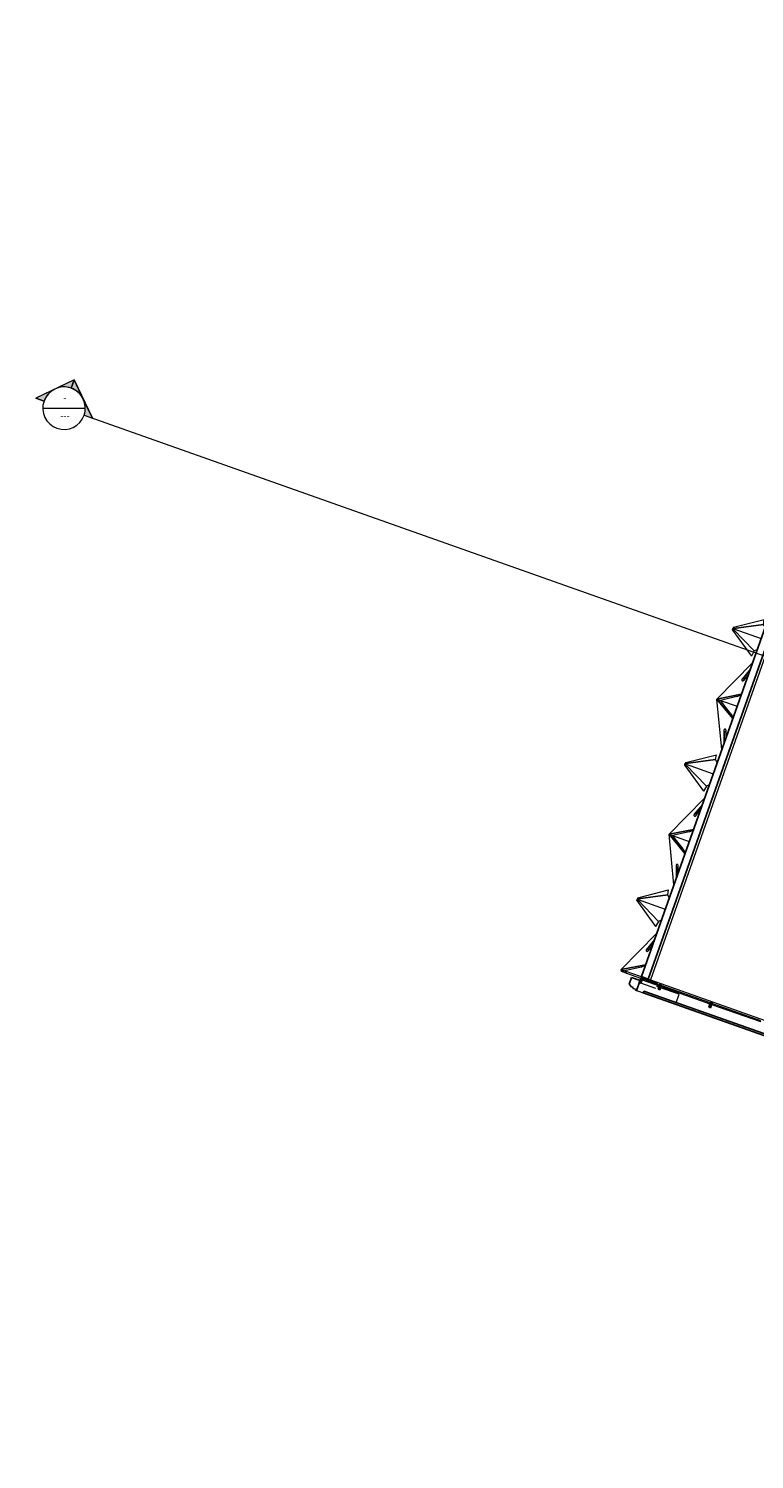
# Model space of a CAD drawing. Header units: millimetres. Extents: x 1512 to 2105, y 794 to 1149.
# Tile 167 of 256: x 1718 to 1738, y 1061 to 1102. Entities that reach past the tile are written whole.
import ezdxf

# ---------------------------------------------------------------- set-up
doc = ezdxf.new("R2010")
doc.units = ezdxf.units.MM
for name, color, linetype, lineweight in [('A-GENM', 13, 'Continuous', 9), ('A-GLAZ-CURT', 52, 'Continuous', 9), ('A-GLAZ-CWMG', 51, 'Continuous', 9), ('A-WALL', 113, 'Continuous', 9), ('G-ANNO-SYMB', 111, 'Continuous', 9)]:
    doc.layers.add(name, color=color, linetype=linetype, lineweight=lineweight)
doc.styles.add('Arial_2', font='arial.ttf', dxfattribs={"height": 0.196707})

# ---------------------------------------------------------------- blocks, each defined once
blk = doc.blocks.new('Generic Models 2 - Generic Models 2-140614-اول')
at = {"layer": 'A-GENM', "lineweight": 25}
for p, q in [((-161.075, -6.001), (-161.142, -6.19)), ((-160.837, -6.085), (-161.075, -6.001)), ((-161.142, -6.19), (-161.078, -6.263)), ((-161.078, -6.263), (-161.026, -6.282)), ((-161.026, -6.282), (-161.036, -6.311)), ((-161.036, -6.311), (-160.967, -6.336)), ((-160.967, -6.336), (-160.973, -6.355)), ((-160.973, -6.355), (-160.938, -6.368)), ((-160.938, -6.368), (-160.837, -6.085))]:
    blk.add_line(p, q, dxfattribs=at)
at = {"layer": 'A-GENM'}
for p, q in [((-160.938, -6.368), (-159.831, -6.759)), ((-160.305, -6.273), (-160.366, -6.252)), ((-159.731, -6.476), (-160.258, -6.29)), ((-159.814, -6.713), (-159.731, -6.476))]:
    blk.add_line(p, q, dxfattribs=at)
blk = doc.blocks.new('Generic Models 4 - Generic Models 4-152240-اول')
at = {"layer": 'A-GENM', "lineweight": 25}
for p, q in [((-160.728, -6.389), (-160.744, -6.436)), ((-160.744, -6.436), (-156.088, -8.084)), ((-156.071, -8.038), (-160.728, -6.389)), ((-156.088, -8.084), (-156.071, -8.038)), ((-155.88, -8.105), (-155.897, -8.152)), ((-155.897, -8.152), (-145.58, -11.804)), ((-145.564, -11.758), (-155.88, -8.105)), ((-145.58, -11.804), (-145.564, -11.758)), ((-133.725, -15.949), (-133.741, -15.995)), ((-133.741, -15.995), (-123.564, -19.598)), ((-123.547, -19.552), (-133.725, -15.949)), ((-123.564, -19.598), (-123.547, -19.552))]:
    blk.add_line(p, q, dxfattribs=at)
at = {"layer": 'A-GENM'}
for p, q in [((-156.071, -8.038), (-155.88, -8.105)), ((-155.897, -8.152), (-156.088, -8.084)), ((-135.84, -15.252), (-135.823, -15.206)), ((-134.874, -15.594), (-135.84, -15.252)), ((-135.823, -15.206), (-134.858, -15.548)), ((-134.858, -15.548), (-134.874, -15.594)), ((-134.797, -15.621), (-134.874, -15.594)), ((-134.858, -15.548), (-134.781, -15.575)), ((-134.797, -15.621), (-134.781, -15.575)), ((-133.741, -15.995), (-134.797, -15.621)), ((-134.781, -15.575), (-133.725, -15.949))]:
    blk.add_line(p, q, dxfattribs=at)
blk = doc.blocks.new('System Panel - Glazed-153689-اول')
at = {"layer": 'A-GLAZ-CURT', "lineweight": 18}
for p, q in [((0.299, 0.049), (-0.215, 0.049)), ((-0.215, 0.049), (-0.215, 0.024)), ((-0.215, 0.024), (0.299, 0.024)), ((0.299, 0.024), (0.299, 0.049))]:
    blk.add_line(p, q, dxfattribs=at)
blk = doc.blocks.new('System Panel - Glazed-153684-اول')
at = {"layer": 'A-GLAZ-CURT', "lineweight": 18}
for p, q in [((0.732, 0.05), (-0.732, 0.05)), ((-0.732, 0.05), (-0.732, 0.025)), ((-0.732, 0.025), (0.732, 0.025)), ((0.732, 0.025), (0.732, 0.05))]:
    blk.add_line(p, q, dxfattribs=at)
blk = doc.blocks.new('Rectangular Mullion - 50 x 150mm-153592-اول')
at = {"layer": 'A-GLAZ-CWMG', "lineweight": 25}
for p, q in [((-160.808, -6.002), (-160.858, -6.144)), ((-160.81, -6.161), (-160.76, -6.019)), ((-160.76, -6.019), (-160.808, -6.002)), ((-160.858, -6.144), (-160.81, -6.161))]:
    blk.add_line(p, q, dxfattribs=at)
at = {"layer": 'A-GLAZ-CWMG'}
for p, q in [((-160.337, -6.169), (-160.76, -6.019)), ((-160.387, -6.311), (-160.81, -6.161))]:
    blk.add_line(p, q, dxfattribs=at)
blk = doc.blocks.new('Rectangular Mullion - 50 x 150mm-137391-اول')
at = {"layer": 'A-GLAZ-CWMG', "lineweight": 25}
for p, q in [((-0.025, 0.075), (0.025, 0.075)), ((-0.025, -0.075), (-0.025, 0.075)), ((0.025, 0.075), (0.025, -0.075)), ((0.025, -0.075), (-0.025, -0.075))]:
    blk.add_line(p, q, dxfattribs=at)
blk = doc.blocks.new('Family2 - Family2-154966-اول')
at = {"layer": 'A-GLAZ-CURT'}
for p, q in [((-136.858, 62.014), (-136.857, 61.654)), ((-136.839, 61.705), (-136.839, 61.981)), ((-136.797, 61.822), (-136.798, 62.015)), ((-137.964, 61.029), (-137.959, 61.074)), ((-137.964, 61.029), (-137.959, 61.074)), ((-137.964, 61.029), (-137.926, 61.062)), ((-137.964, 61.029), (-137.435, 60.299)), ((-137.935, 61.112), (-137.959, 61.074)), ((-137.935, 61.112), (-137.959, 61.074)), ((-137.959, 61.074), (-137.926, 61.062)), ((-137.959, 61.074), (-137.926, 61.062)), ((-137.352, 60.443), (-137.938, 61.052)), ((-137.938, 61.052), (-137.352, 60.443)), ((-137.935, 61.112), (-137.07, 61.329)), ((-137.935, 61.112), (-137.926, 61.062)), ((-137.093, 61.192), (-137.929, 61.078)), ((-137.929, 61.078), (-137.093, 61.192)), ((-137.926, 61.062), (-137.162, 60.791)), ((-137.926, 61.062), (-137.162, 60.791)), ((-137.093, 61.192), (-137.07, 61.329)), ((-137.049, 61.11), (-137.093, 61.192)), ((-137.352, 60.443), (-137.435, 60.299)), ((-137.274, 60.476), (-137.352, 60.443)), ((-137.467, 59.929), (-137.695, 59.649)), ((-137.66, 59.663), (-137.485, 59.878)), ((-137.649, 59.611), (-137.527, 59.76))]:
    blk.add_line(p, q, dxfattribs=at)
at = {"layer": 'A-GLAZ-CURT', "lineweight": 18, "flags": 128}
for points in [[(-136.816, 62.048), (-136.822, 62.05), (-136.829, 62.051), (-136.836, 62.049), (-136.842, 62.046), (-136.847, 62.042), (-136.852, 62.036), (-136.855, 62.029), (-136.857, 62.021), (-136.858, 62.013), (-136.857, 62.005), (-136.854, 61.997), (-136.85, 61.991), (-136.845, 61.985), (-136.839, 61.981)], [(-136.839, 61.981), (-136.833, 61.979), (-136.826, 61.978), (-136.82, 61.98), (-136.813, 61.983), (-136.808, 61.987), (-136.803, 61.993), (-136.8, 62), (-136.798, 62.008), (-136.798, 62.016), (-136.799, 62.024), (-136.801, 62.032), (-136.805, 62.038), (-136.81, 62.044), (-136.816, 62.048)], [(-137.66, 59.663), (-137.667, 59.664), (-137.674, 59.663), (-137.682, 59.66), (-137.688, 59.656), (-137.694, 59.65), (-137.699, 59.643), (-137.702, 59.636), (-137.704, 59.629), (-137.704, 59.621), (-137.703, 59.614), (-137.7, 59.608), (-137.696, 59.603), (-137.69, 59.599), (-137.684, 59.597)], [(-137.684, 59.597), (-137.677, 59.596), (-137.669, 59.597), (-137.662, 59.6), (-137.655, 59.604), (-137.65, 59.61), (-137.645, 59.616), (-137.641, 59.624), (-137.64, 59.631), (-137.639, 59.639), (-137.641, 59.646), (-137.644, 59.652), (-137.648, 59.657), (-137.654, 59.661), (-137.66, 59.663)]]:
    blk.add_lwpolyline(points, dxfattribs=at)
blk = doc.blocks.new('Family2 - Family2-154967-اول')
at = {"layer": 'A-GLAZ-CURT'}
for p, q in [((-137.406, 60.103), (-138.406, 59.084)), ((-137.406, 60.103), (-138.406, 59.084)), ((-137.467, 59.929), (-137.695, 59.649)), ((-137.66, 59.663), (-137.485, 59.878)), ((-137.649, 59.611), (-137.527, 59.76)), ((-137.718, 59.22), (-138.406, 59.084)), ((-138.406, 59.084), (-137.718, 59.22)), ((-137.959, 58.541), (-138.406, 59.084)), ((-138.406, 59.084), (-138.307, 59.049)), ((-138.406, 59.084), (-138.307, 59.049)), ((-138.406, 59.084), (-137.959, 58.541)), ((-138.269, 57.663), (-138.406, 59.084)), ((-138.269, 57.663), (-138.406, 59.084)), ((-137.84, 59.156), (-138.307, 59.049)), ((-138.011, 58.671), (-138.307, 59.049)), ((-138.306, 59.049), (-137.837, 58.883)), ((-138.306, 59.049), (-137.837, 58.883)), ((-137.84, 59.156), (-137.724, 59.204)), ((-138.011, 58.671), (-137.952, 58.56)), ((-138.208, 58.199), (-138.207, 57.838)), ((-138.189, 57.889), (-138.19, 58.166)), ((-138.148, 58.007), (-138.148, 58.199))]:
    blk.add_line(p, q, dxfattribs=at)
at = {"layer": 'A-GLAZ-CURT', "lineweight": 18, "flags": 128}
for points in [[(-137.66, 59.663), (-137.667, 59.664), (-137.674, 59.663), (-137.682, 59.66), (-137.688, 59.656), (-137.694, 59.65), (-137.699, 59.643), (-137.702, 59.636), (-137.704, 59.629), (-137.704, 59.621), (-137.703, 59.614), (-137.7, 59.608), (-137.696, 59.603), (-137.69, 59.599), (-137.684, 59.597)], [(-137.684, 59.597), (-137.677, 59.596), (-137.669, 59.597), (-137.662, 59.6), (-137.655, 59.604), (-137.65, 59.61), (-137.645, 59.616), (-137.641, 59.624), (-137.64, 59.631), (-137.639, 59.639), (-137.641, 59.646), (-137.644, 59.652), (-137.648, 59.657), (-137.654, 59.661), (-137.66, 59.663)], [(-138.167, 58.232), (-138.173, 58.235), (-138.18, 58.235), (-138.186, 58.234), (-138.193, 58.231), (-138.198, 58.226), (-138.203, 58.22), (-138.206, 58.213), (-138.208, 58.206), (-138.208, 58.197), (-138.207, 58.189), (-138.205, 58.182), (-138.201, 58.175), (-138.196, 58.17), (-138.19, 58.166)], [(-138.19, 58.166), (-138.184, 58.164), (-138.177, 58.163), (-138.17, 58.164), (-138.164, 58.167), (-138.159, 58.172), (-138.154, 58.178), (-138.151, 58.185), (-138.149, 58.193), (-138.148, 58.201), (-138.149, 58.209), (-138.152, 58.216), (-138.156, 58.223), (-138.161, 58.228), (-138.167, 58.232)]]:
    blk.add_lwpolyline(points, dxfattribs=at)
blk = doc.blocks.new('Generic Models 12 - Generic Models 12-195029-اول')
at = {"layer": 'A-GENM'}
for p, q in [((-155.029, 9.51), (-160.545, -6.069)), ((-151.609, 6.229), (-151.137, 7.561)), ((-151.137, 7.561), (-149.728, 7.048)), ((-150.195, 5.728), (-151.609, 6.229)), ((-154.708, -7.021), (-150.195, 5.728)), ((-160.545, -6.069), (-155.059, -8.011))]:
    blk.add_line(p, q, dxfattribs=at)
blk = doc.blocks.new('Section - M_Section Head - Filled-1049-اول')
at = {"layer": 'G-ANNO-SYMB'}
h = blk.add_hatch(color=256, dxfattribs=at)
edge = h.paths.add_edge_path(flags=0)
edge.add_line((-0.006, 0.00849), (-0.006, 0.006))
edge.add_arc((-0.006, 0), 0.006, 90, 135)
edge.add_line((-0.01024, 0.00424), (-0.006, 0.00849))
h = blk.add_hatch(color=256, dxfattribs=at)
edge = h.paths.add_edge_path(flags=0)
edge.add_line((-0.006, 0.00849), (-0.00176, 0.00424))
edge.add_arc((-0.006, 0), 0.006, 45, 90)
edge.add_line((-0.006, 0.006), (-0.006, 0.00849))
h = blk.add_hatch(color=256, dxfattribs=at)
edge = h.paths.add_edge_path(flags=0)
edge.add_line((-0.01449, 0), (-0.01024, 0.00424))
edge.add_arc((-0.006, 0), 0.006, 135, 180)
edge.add_line((-0.012, 0), (-0.01449, 0))
h = blk.add_hatch(color=256, dxfattribs=at)
edge = h.paths.add_edge_path(flags=0)
edge.add_line((0.00249, 0), (0, 0))
edge.add_arc((-0.006, 0), 0.006, 360, 405)
edge.add_line((-0.00176, 0.00424), (0.00249, 0))
for p, q in [((-0.006, 0.00849), (-0.01449, 0)), ((-0.006, 0.00849), (-0.01024, 0.00424)), ((-0.006, 0.00849), (0.00249, 0)), ((-0.006, 0.006), (-0.006, 0.00849)), ((-0.006, 0.00849), (-0.006, 0.006)), ((-0.00176, 0.00424), (-0.006, 0.00849)), ((-0.01024, 0.00424), (-0.01449, 0)), ((0.00249, 0), (-0.00176, 0.00424)), ((-0.01449, 0), (-0.012, 0)), ((0, 0), (0.00249, 0)), ((-0.012, 0), (-0.01449, 0)), ((0, 0), (0.00249, 0))]:
    blk.add_line(p, q, dxfattribs=at)
for start, end in [(360, 180), (135, 180), (90, 135), (45, 90), (360, 45), (180, 360)]:
    blk.add_arc((-0.006, 0), 0.006, start, end, dxfattribs=at)

msp = doc.modelspace()

# ---------------------------------------------------------------- linework, layer by layer
at = {"layer": 'A-GLAZ-CURT'}
for p, q in [((1735.559, 1076.14), (1734.559, 1075.121)), ((1735.559, 1076.14), (1734.559, 1075.121)), ((1735.498, 1075.965), (1735.27, 1075.685)), ((1735.305, 1075.7), (1735.48, 1075.914)), ((1735.316, 1075.647), (1735.438, 1075.797)), ((1734.559, 1075.121), (1735.247, 1075.257)), ((1735.247, 1075.257), (1734.559, 1075.121)), ((1734.564, 1075.066), (1734.559, 1075.121)), ((1734.559, 1075.121), (1734.621, 1075.045)), ((1734.564, 1075.066), (1734.559, 1075.121)), ((1734.559, 1075.121), (1734.658, 1075.086)), ((1734.559, 1075.121), (1734.658, 1075.086)), ((1734.621, 1075.045), (1734.559, 1075.121)), ((1734.621, 1075.045), (1734.564, 1075.066)), ((1734.716, 1075.012), (1734.621, 1075.045)), ((1735.125, 1075.192), (1734.658, 1075.086)), ((1734.716, 1075.012), (1734.658, 1075.086)), ((1734.659, 1075.085), (1735.311, 1074.855)), ((1734.659, 1075.085), (1735.311, 1074.855)), ((1735.111, 1074.872), (1734.716, 1075.012)), ((1735.125, 1075.192), (1735.241, 1075.24)), ((1735.311, 1074.855), (1735.304, 1074.831)), ((1735.437, 1074.81), (1735.429, 1074.787)), ((1735.451, 1074.779), (1735.459, 1074.802)), ((1735.485, 1074.767), (1735.494, 1074.79))]:
    msp.add_line(p, q, dxfattribs=at)
at = {"layer": 'A-GLAZ-CURT', "lineweight": 18, "flags": 128}
for points in [[(1735.305, 1075.7), (1735.298, 1075.7), (1735.291, 1075.699), (1735.283, 1075.696), (1735.277, 1075.692), (1735.271, 1075.686), (1735.266, 1075.68), (1735.263, 1075.673), (1735.261, 1075.665), (1735.261, 1075.658), (1735.262, 1075.651), (1735.265, 1075.644), (1735.269, 1075.639), (1735.275, 1075.635), (1735.281, 1075.633)], [(1735.281, 1075.633), (1735.288, 1075.633), (1735.296, 1075.634), (1735.303, 1075.636), (1735.31, 1075.641), (1735.315, 1075.646), (1735.32, 1075.653), (1735.324, 1075.66), (1735.325, 1075.668), (1735.326, 1075.675), (1735.324, 1075.682), (1735.321, 1075.688), (1735.317, 1075.694), (1735.311, 1075.697), (1735.305, 1075.7)]]:
    msp.add_lwpolyline(points, dxfattribs=at)
at = {"layer": 'A-WALL', "lineweight": 25}
for p, q in [((1760.161, 1145.632), (1735.128, 1074.92)), ((1735.321, 1074.851), (1760.314, 1145.449)), ((1735.128, 1074.92), (1735.321, 1074.851))]:
    msp.add_line(p, q, dxfattribs=at)
at = {"layer": 'A-WALL'}
msp.add_line((1735.321, 1074.851), (1735.383, 1074.83), dxfattribs=at)
at = {"layer": 'G-ANNO-SYMB', "color": 1}
for p, q in [((1718.244, 1090.957), (1719.444, 1090.957)), ((1719.409, 1090.757), (1766.562, 1074.064))]:
    msp.add_line(p, q, dxfattribs=at)

# ---------------------------------------------------------------- block references
at = {"layer": 'A-GENM'}
for name in ['Generic Models 2 - Generic Models 2-140614-اول', 'Generic Models 12 - Generic Models 12-195029-اول', 'Generic Models 4 - Generic Models 4-152240-اول']:
    msp.add_blockref(name, (1895.927, 1080.899), dxfattribs=at)
at = {"layer": 'A-GLAZ-CURT'}
for name, p in [('Family2 - Family2-154966-اول', (1875.666, 1023.667)), ('Family2 - Family2-154967-اول', (1875.666, 1023.667)), ('Family2 - Family2-154966-اول', (1874.316, 1019.852)), ('Family2 - Family2-154967-اول', (1874.316, 1019.852)), ('Family2 - Family2-154966-اول', (1872.965, 1016.036))]:
    msp.add_blockref(name, p, dxfattribs=at)
at = {"layer": 'A-GLAZ-CURT', "rotation": 340.5050753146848}
for name, p in [('System Panel - Glazed-153689-اول', (1735.345, 1074.737)), ('System Panel - Glazed-153684-اول', (1736.364, 1074.376)), ('System Panel - Glazed-153684-اول', (1737.791, 1073.871))]:
    msp.add_blockref(name, p, dxfattribs=at)
at = {"layer": 'A-GLAZ-CWMG'}
msp.add_blockref('Rectangular Mullion - 50 x 150mm-153592-اول', (1895.927, 1080.899), dxfattribs=at)
at = {"layer": 'A-GLAZ-CWMG', "extrusion": (0, 0, -1), "rotation": 199.4949246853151}
for p in [(-1735.65, 1074.629), (-1737.078, 1074.124)]:
    msp.add_blockref('Rectangular Mullion - 50 x 150mm-137391-اول', p, dxfattribs=at)
at = {"layer": 'G-ANNO-SYMB', "color": 1, "xscale": 99.99999999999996, "yscale": 99.99999999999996, "zscale": 99.99999999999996, "rotation": 340.5050753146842}
msp.add_blockref('Section - M_Section Head - Filled-1049-اول', (1719.409, 1090.757), dxfattribs=at)

# ---------------------------------------------------------------- texts
at = {"layer": 'G-ANNO-SYMB', "color": 1, "attachment_point": 2, "line_spacing_factor": 0.938532, "style": 'Arial_2'}
for s, insert, char_height, width in [('\\fArial|b0|i0|c178|p34|;-', (1718.868, 1091.348), 0.19671, 0.10799), ('---', (1718.868, 1090.849), 0.1967, 0.32398)]:
    msp.add_mtext(s, dxfattribs=dict(at, insert=insert, char_height=char_height, width=width))

doc.saveas('drawing.dxf')
